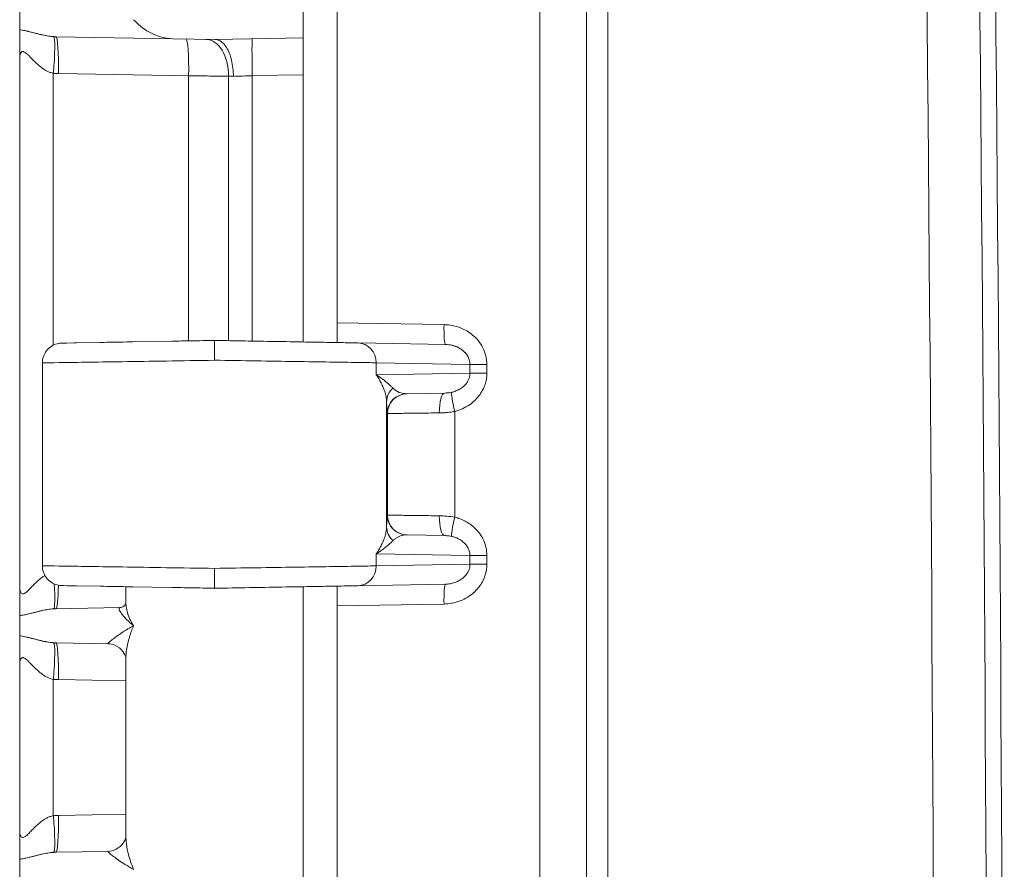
# Model space of a CAD drawing. Header units: inches. Extents: x 0 to 110, y 2 to 70.
# Tile 23 of 129: x 20.63 to 22.37, y 35.86 to 37.36. Entities that reach past the tile are written whole.
import ezdxf

# ---------------------------------------------------------------- set-up
doc = ezdxf.new("R2010")
doc.units = ezdxf.units.IN
doc.header["$LTSCALE"] = 3.25
doc.header["$MEASUREMENT"] = 0
doc.layers.add('Visible (ANSI)', color=7, linetype='Continuous', lineweight=18)
doc.layers.add('Visible Narrow (ANSI)', color=7, linetype='Continuous', lineweight=5)

msp = doc.modelspace()

# ---------------------------------------------------------------- linework, layer by layer
at = {"layer": 'Visible (ANSI)'}
for p, q in [((21.6322, 27.6568), (21.6322, 40.4906)), ((21.1322, 37.821), (21.1322, 37.3264)), ((21.1922, 37.8238), (21.1922, 36.8237)), ((20.6322, 37.3766), (20.6322, 37.3409)), ((20.696, 37.3286), (20.9026, 37.325)), ((20.9026, 37.325), (20.9772, 37.3237)), ((20.9772, 37.3237), (21.1322, 37.3264)), ((21.1322, 37.3264), (21.1322, 37.2614)), ((20.6322, 37.2901), (20.6322, 36.3573)), ((21.1322, 37.2614), (21.1322, 36.7898)), ((21.1922, 36.7889), (21.1922, 36.8237)), ((20.71, 36.7878), (20.7066, 36.7878)), ((20.7066, 36.7878), (20.7086, 36.7878)), ((20.71, 36.7878), (20.7153, 36.7879)), ((20.7324, 36.7882), (20.7153, 36.7879)), ((20.7285, 36.7882), (20.7324, 36.7882)), ((20.7324, 36.7882), (20.7741, 36.789)), ((20.8318, 36.79), (20.9009, 36.7912)), ((21.3834, 36.7854), (21.2291, 36.7881)), ((20.6722, 36.7528), (20.6722, 36.3947)), ((21.3825, 36.6996), (21.3151, 36.6984)), ((21.2822, 36.6735), (21.2822, 36.6735)), ((21.2822, 36.474), (21.2822, 36.474)), ((21.3151, 36.4491), (21.3825, 36.4479)), ((20.6322, 36.3573), (20.6322, 36.3573)), ((20.6322, 36.3573), (20.6322, 36.3573)), ((20.7066, 36.3597), (20.71, 36.3596)), ((20.7152, 36.3595), (20.71, 36.3596)), ((20.7152, 36.3595), (20.7324, 36.3592)), ((20.7324, 36.3592), (20.7285, 36.3593)), ((20.7741, 36.3585), (20.7324, 36.3592)), ((20.8197, 36.3577), (20.8197, 36.3281)), ((20.9009, 36.3563), (20.8318, 36.3575)), ((21.1322, 36.3577), (21.1322, 36.3456)), ((21.1922, 36.3586), (21.1922, 36.3238)), ((21.3834, 36.3621), (21.2291, 36.3594)), ((21.1322, 36.3456), (21.1322, 36.321)), ((20.696, 36.3188), (20.8088, 36.3208)), ((21.1322, 36.321), (21.1322, 35.8264)), ((21.1922, 36.3238), (21.1922, 35.3237)), ((20.6322, 36.3066), (20.6322, 36.2709)), ((20.696, 36.2586), (20.788, 36.257)), ((20.8197, 36.2309), (20.8197, 35.9166)), ((20.6322, 36.2201), (20.6322, 35.9273)), ((20.6322, 35.9273), (20.6322, 35.9273)), ((20.6322, 35.9273), (20.6322, 35.9273)), ((20.696, 35.8888), (20.788, 35.8904)), ((20.6322, 35.8766), (20.6322, 35.8409))]:
    msp.add_line(p, q, dxfattribs=at)
msp.add_arc((-337.8428, 34.0737), 360.2125, 359.126733, 0.873267, dxfattribs=at)
msp.add_ellipse((20.7869, 36.192), major_axis=(0.0011, 0.065), ratio=0.854299, start_param=6.282344, end_param=6.282822, dxfattribs=at)
for points, knots in [([(20.8332, 37.3587), (20.8397, 37.3513), (20.8492, 37.3432), (20.873, 37.3303), (20.8871, 37.3253), (20.9026, 37.325)], [0.0000001, 0.0000001, 0.0000001, 0.0000001, 0.135667, 0.135667, 0.2691124, 0.2691124, 0.2691124, 0.2691124]), ([(20.6322, 37.2901), (20.6322, 37.2902), (20.6322, 37.2903), (20.6322, 37.2905), (20.6322, 37.2908), (20.6322, 37.2915), (20.6322, 37.2918), (20.6322, 37.2927), (20.6322, 37.2932), (20.6322, 37.295), (20.6322, 37.2961), (20.6322, 37.2997), (20.6322, 37.302), (20.6322, 37.3095), (20.6322, 37.3144), (20.6322, 37.3258), (20.6322, 37.3343), (20.6322, 37.3409)], [-0.00062559, -0.00062559, -0.00062559, -0.00062559, 0, 0, 0.00128409, 0.00128409, 0.00217749, 0.00217749, 0.00396928, 0.00396928, 0.0075751, 0.0075751, 0.01506324, 0.01506324, 0.03166237, 0.03166237, 0.05600219, 0.05600219, 0.05600219, 0.05600219]), ([(21.0093, 37.2587), (21.0093, 37.2636), (21.0089, 37.2685), (21.0084, 37.2733), (21.0078, 37.278), (21.0071, 37.2827), (21.0061, 37.287), (21.0051, 37.2914), (21.0038, 37.2955), (21.0023, 37.2993), (21.0008, 37.3031), (20.9991, 37.3065), (20.9972, 37.3095), (20.9954, 37.3125), (20.9933, 37.3151), (20.9912, 37.3172), (20.9891, 37.3193), (20.9868, 37.321), (20.9845, 37.3221), (20.9821, 37.3232), (20.9795, 37.3237), (20.9772, 37.3237)], [0, 0, 0, 0, 0.142857, 0.142857, 0.142857, 0.285714, 0.285714, 0.285714, 0.428571, 0.428571, 0.428571, 0.571429, 0.571429, 0.571429, 0.714286, 0.714286, 0.714286, 0.857143, 0.857143, 0.857143, 1, 1, 1, 1]), ([(20.6722, 36.7528), (20.6722, 36.7566), (20.6728, 36.7604), (20.6753, 36.7676), (20.6771, 36.771), (20.6817, 36.777), (20.6845, 36.7797), (20.6908, 36.7839), (20.6944, 36.7856), (20.6994, 36.7869), (20.7008, 36.7872), (20.7037, 36.7876), (20.7051, 36.7878), (20.7066, 36.7878)], [0, 0, 0, 0, 0.0288206, 0.0288206, 0.0577212, 0.0577212, 0.0866185, 0.0866185, 0.115515, 0.115515, 0.1264529, 0.1264529, 0.1375626, 0.1375626, 0.1375626, 0.1375626]), ([(20.8318, 36.79), (20.8165, 36.7897), (20.8021, 36.7894), (20.7839, 36.7891), (20.7789, 36.789), (20.7741, 36.789)], [0.18181818, 0.18181818, 0.18181818, 0.18181818, 0.24686871, 0.24686871, 0.27272727, 0.27272727, 0.27272727, 0.27272727]), ([(20.9759, 36.7925), (20.9621, 36.7922), (20.9485, 36.792), (20.9236, 36.7916), (20.9122, 36.7914), (20.9009, 36.7912)], [0, 0, 0, 0, 0.04853983, 0.04853983, 0.09090909, 0.09090909, 0.09090909, 0.09090909]), ([(21.2291, 36.7881), (21.2247, 36.7881), (21.2196, 36.7882), (21.2138, 36.7883), (21.2093, 36.7884), (21.2045, 36.7885), (21.1991, 36.7886), (21.189, 36.7888), (21.1773, 36.789), (21.1643, 36.7892), (21.1617, 36.7892), (21.1589, 36.7893), (21.1561, 36.7893), (21.1398, 36.7896), (21.1217, 36.7899), (21.1023, 36.7903), (21.1007, 36.7903), (21.099, 36.7903), (21.0973, 36.7904), (21.0794, 36.7907), (21.0604, 36.791), (21.0411, 36.7913), (21.0337, 36.7915), (21.0263, 36.7916), (21.0188, 36.7917), (21.0048, 36.792), (20.9905, 36.7922), (20.9759, 36.7925)], [0, 0, 0, 0, 0.113348, 0.113348, 0.113348, 0.2, 0.2, 0.2, 0.365556, 0.365556, 0.365556, 0.4, 0.4, 0.4, 0.6, 0.6, 0.6, 0.617354, 0.617354, 0.617354, 0.8, 0.8, 0.8, 0.869601, 0.869601, 0.869601, 1, 1, 1, 1]), ([(20.9759, 36.7925), (20.9759, 36.7925), (20.9759, 36.7908), (20.9759, 36.7878), (20.9759, 36.7863), (20.9759, 36.7843), (20.9759, 36.7822), (20.9759, 36.7801), (20.9759, 36.7776), (20.9759, 36.775), (20.9759, 36.7697), (20.9759, 36.7636), (20.9759, 36.7575)], [0, 0, 0, 0, 0.333333, 0.333333, 0.333333, 0.499913, 0.499913, 0.499913, 0.666667, 0.666667, 0.666667, 1, 1, 1, 1]), ([(21.1922, 36.7889), (21.1922, 36.7888), (21.1922, 36.7888), (21.1922, 36.7887), (21.1921, 36.7887), (21.1921, 36.7887), (21.192, 36.7887)], [0, 0, 0, 0, 0.499997, 0.499997, 0.499997, 0.999994, 0.999994, 0.999994, 0.999994]), ([(20.7066, 36.3597), (20.7051, 36.3597), (20.7037, 36.3598), (20.7008, 36.3602), (20.6994, 36.3605), (20.6944, 36.3619), (20.6908, 36.3635), (20.6845, 36.3678), (20.6817, 36.3704), (20.6771, 36.3765), (20.6753, 36.3799), (20.6728, 36.3871), (20.6722, 36.3909), (20.6722, 36.3947)], [0, 0, 0, 0, 0.0111147, 0.0111147, 0.0220573, 0.0220573, 0.0509537, 0.0509537, 0.079851, 0.079851, 0.108752, 0.108752, 0.1375627, 0.1375627, 0.1375627, 0.1375627]), ([(20.9759, 36.39), (20.9759, 36.3839), (20.9761, 36.3778), (20.9762, 36.3725), (20.9762, 36.3698), (20.9762, 36.3673), (20.9761, 36.3652), (20.9761, 36.3631), (20.9761, 36.3612), (20.976, 36.3597), (20.976, 36.3566), (20.976, 36.355), (20.9759, 36.355)], [0, 0, 0, 0, 0.333333, 0.333333, 0.333333, 0.500146, 0.500146, 0.500146, 0.666667, 0.666667, 0.666667, 1, 1, 1, 1]), ([(20.6322, 36.3066), (20.6322, 36.31), (20.6322, 36.3141), (20.6322, 36.3191), (20.6322, 36.3197), (20.6322, 36.3203), (20.6322, 36.3209), (20.6322, 36.3254), (20.6322, 36.3306), (20.6322, 36.3362), (20.6322, 36.3373), (20.6322, 36.3383), (20.6322, 36.3394), (20.6322, 36.345), (20.6322, 36.3509), (20.6322, 36.3573)], [0, 0, 0, 0, 0.3333333, 0.3333333, 0.3333333, 0.3725348, 0.3725348, 0.3725348, 0.6666667, 0.6666667, 0.6666667, 0.7210106, 0.7210106, 0.7210106, 0.9998323, 0.9998323, 0.9998323, 0.9998323]), ([(20.7741, 36.3585), (20.7741, 36.3585), (20.7741, 36.3585), (20.7789, 36.3584), (20.7839, 36.3583), (20.8021, 36.358), (20.8164, 36.3578), (20.8318, 36.3575)], [0.72727272, 0.72727272, 0.72727272, 0.72727272, 0.72727273, 0.72727273, 0.75304207, 0.75304207, 0.81818182, 0.81818182, 0.81818182, 0.81818182]), ([(20.9009, 36.3563), (20.9122, 36.3561), (20.9236, 36.3559), (20.9485, 36.3555), (20.962, 36.3552), (20.9759, 36.355)], [0.90909091, 0.90909091, 0.90909091, 0.90909091, 0.95137342, 0.95137342, 1, 1, 1, 1]), ([(21.2291, 36.3594), (21.2255, 36.3593), (21.2213, 36.3593), (21.2167, 36.3592), (21.2115, 36.3591), (21.2057, 36.359), (21.1992, 36.3589), (21.191, 36.3587), (21.1818, 36.3586), (21.1716, 36.3584), (21.1667, 36.3583), (21.1615, 36.3582), (21.1561, 36.3581), (21.142, 36.3579), (21.1265, 36.3576), (21.11, 36.3573), (21.1075, 36.3573), (21.1049, 36.3572), (21.1023, 36.3572), (21.0829, 36.3568), (21.0622, 36.3565), (21.041, 36.3561), (21.0397, 36.3561), (21.0384, 36.3561), (21.037, 36.356), (21.0172, 36.3557), (20.9969, 36.3553), (20.9759, 36.355)], [0, 0, 0, 0, 0.0941977, 0.0941977, 0.0941977, 0.2, 0.2, 0.2, 0.3339529, 0.3339529, 0.3339529, 0.4, 0.4, 0.4, 0.5731888, 0.5731888, 0.5731888, 0.6, 0.6, 0.6, 0.8, 0.8, 0.8, 0.8126384, 0.8126384, 0.8126384, 1, 1, 1, 1]), ([(21.192, 36.3588), (21.1921, 36.3588), (21.1921, 36.3587), (21.1922, 36.3587), (21.1922, 36.3587), (21.1922, 36.3587), (21.1922, 36.3586)], [0.0000089, 0.0000089, 0.0000089, 0.0000089, 0.5000038, 0.5000038, 0.5000038, 1, 1, 1, 1]), ([(20.8088, 36.3208), (20.8108, 36.3208), (20.8138, 36.3218), (20.8182, 36.3252), (20.8193, 36.3273), (20.8196, 36.3284), (20.8197, 36.3285), (20.8197, 36.3286)], [0, 0, 0, 0, 0.0620134, 0.0620134, 0.1263598, 0.1263598, 0.139135, 0.139135, 0.139135, 0.139135]), ([(20.6322, 36.2201), (20.6322, 36.2202), (20.6322, 36.2203), (20.6322, 36.2205), (20.6322, 36.2208), (20.6322, 36.2215), (20.6322, 36.2218), (20.6322, 36.2227), (20.6322, 36.2232), (20.6322, 36.225), (20.6322, 36.2261), (20.6322, 36.2297), (20.6322, 36.232), (20.6322, 36.2395), (20.6322, 36.2444), (20.6322, 36.2558), (20.6322, 36.2643), (20.6322, 36.2709)], [-0.00062559, -0.00062559, -0.00062559, -0.00062559, 0, 0, 0.00128069, 0.00128069, 0.00217179, 0.00217179, 0.00395896, 0.00395896, 0.00755549, 0.00755549, 0.0150246, 0.0150246, 0.03158177, 0.03158177, 0.05585964, 0.05585964, 0.05585964, 0.05585964]), ([(20.8197, 36.2309), (20.8197, 36.2311), (20.8196, 36.2336), (20.8161, 36.2411), (20.8127, 36.2459), (20.8033, 36.2533), (20.7971, 36.2559), (20.7904, 36.2569), (20.7892, 36.257), (20.788, 36.257)], [0.0100015, 0.0100015, 0.0100015, 0.0100015, 0.1093804, 0.1093804, 0.2011734, 0.2011734, 0.2937634, 0.2937634, 0.3160323, 0.3160323, 0.3160323, 0.3160323]), ([(20.6322, 35.8766), (20.6322, 35.88), (20.6322, 35.8841), (20.6322, 35.8891), (20.6322, 35.8897), (20.6322, 35.8903), (20.6322, 35.8909), (20.6322, 35.8954), (20.6322, 35.9006), (20.6322, 35.9062), (20.6322, 35.9073), (20.6322, 35.9083), (20.6322, 35.9094), (20.6322, 35.915), (20.6322, 35.9209), (20.6322, 35.9273)], [0, 0, 0, 0, 0.3333333, 0.3333333, 0.3333333, 0.3725325, 0.3725325, 0.3725325, 0.6666667, 0.6666667, 0.6666667, 0.7210076, 0.7210076, 0.7210076, 0.9998323, 0.9998323, 0.9998323, 0.9998323]), ([(20.788, 35.8904), (20.7922, 35.8905), (20.7976, 35.8918), (20.8075, 35.8969), (20.8119, 35.9009), (20.8179, 35.9091), (20.8191, 35.9132), (20.8197, 35.9161), (20.8197, 35.9165), (20.8197, 35.9166)], [0, 0, 0, 0, 0.0812866, 0.0812866, 0.16658, 0.16658, 0.2637447, 0.2637447, 0.3093613, 0.3093613, 0.3093613, 0.3093613])]:
    msp.add_open_spline(points, degree=3, knots=knots, dxfattribs=at)
msp.add_open_spline([(20.8197, 35.9166), (20.8197, 35.9166), (20.8197, 35.9166), (20.8197, 35.9166)], degree=3, dxfattribs=at)
at = {"layer": 'Visible Narrow (ANSI)'}
for p, q in [((21.55, 27.6568), (21.55, 40.4906)), ((21.6703, 39.4632), (21.6703, 28.6842)), ((20.6915, 37.2641), (20.6915, 36.7841)), ((20.7006, 37.2636), (20.9303, 37.2596)), ((20.9303, 37.2596), (20.9303, 36.7917)), ((21.0006, 37.259), (21.0006, 36.792)), ((21.0426, 37.2599), (21.1322, 37.2614)), ((21.0426, 36.7913), (21.0426, 37.2599)), ((21.1922, 36.8237), (21.3809, 36.8204)), ((21.2614, 36.7531), (21.2614, 36.7319)), ((21.4268, 36.7502), (21.2614, 36.7531)), ((21.4268, 36.7502), (21.4566, 36.7502)), ((21.4268, 36.7502), (21.4268, 36.7348)), ((21.4566, 36.7502), (21.4566, 36.7348)), ((21.4268, 36.7348), (21.2614, 36.7319)), ((21.4268, 36.7348), (21.4566, 36.7348)), ((21.2797, 36.4635), (21.2797, 36.684)), ((21.2814, 36.6634), (21.2807, 36.6634)), ((21.2814, 36.484), (21.2814, 36.6634)), ((21.4, 36.4803), (21.4, 36.6671)), ((21.2807, 36.4841), (21.2814, 36.484)), ((21.2614, 36.4156), (21.2614, 36.3944)), ((21.2614, 36.4156), (21.4268, 36.4127)), ((21.4268, 36.4127), (21.4566, 36.4127)), ((21.4268, 36.4127), (21.4268, 36.3973)), ((21.4566, 36.4127), (21.4566, 36.3973)), ((21.4268, 36.3973), (21.2614, 36.3944)), ((21.4268, 36.3973), (21.4566, 36.3973)), ((21.3809, 36.3271), (21.1922, 36.3238)), ((20.6915, 36.1941), (20.6915, 35.9533)), ((20.7006, 36.1936), (20.8197, 36.1916)), ((20.7006, 35.9538), (20.8197, 35.9559))]:
    msp.add_line(p, q, dxfattribs=at)
for centre, major_axis, ratio, start_param, end_param in [((-155.4491, 34.0737), (0, 251.3027), 0.707107, 4.690941, 4.733837), ((-155.513, 34.0737), (0, 251.5247), 0.707107, 4.690941, 4.733837), ((20.6859, 37.2641), (0.0059, 0.0647), 0.086802, 4.720175, 6.247979), ((20.6949, 37.2636), (0.0011, 0.065), 0.087143, 4.71391, 6.283185), ((20.9246, 37.2596), (0.0011, 0.065), 0.087143, 4.71391, 6.28311), ((20.9598, 37.259), (0.0011, 0.065), 0.628144, 4.723353, 6.283192), ((21.0437, 37.2599), (-0.0011, 0.065), 0.01745, 0, 1.570492), ((21.0414, 37.2576), (0.065, -0.0023), 0.000322, 4.033449, 4.195819), ((21.0414, 37.2598), (0.065, 0.0023), 0.000019, 4.195653, 4.729797), ((21.384, 36.8204), (-0.0006, -0.035), 0.087143, 4.71391, 6.283185), ((21.2285, 36.7531), (0.0006, 0.035), 0.939676, 4.728789, 6.283141), ((21.3147, 36.684), (-0.035, -0.0007), 0.946172, 5.437633, 6.261682), ((21.3157, 36.6634), (-0.0006, 0.035), 0.999976, 0.001315, 1.554631), ((21.3164, 36.6634), (-0.0006, 0.035), 0.999976, 0, 1.553343), ((21.3157, 36.7334), (-0.0181, -0.0304), 0.960279, 6.033131, 6.820068), ((21.3831, 36.6646), (-0.0006, 0.035), 0.297073, 0.000017, 1.565611), ((21.4031, 36.6671), (-0.0086, 0.0339), 0.084521, 0.085624, 1.549455), ((21.3157, 36.4841), (-0.0006, -0.035), 0.999976, 4.729842, 6.283185), ((21.3164, 36.484), (-0.0006, -0.035), 0.999976, 4.729819, 6.283185), ((21.3831, 36.4829), (-0.0006, -0.035), 0.297068, 4.717575, 6.283185), ((21.4031, 36.4803), (-0.0086, -0.0339), 0.084522, 4.73373, 6.197562), ((21.3147, 36.4635), (-0.035, 0.0007), 0.946127, 0.021504, 0.845548), ((21.2285, 36.3944), (0.0006, -0.035), 0.939676, 0.000035, 1.554396), ((20.6859, 36.3833), (0.0059, -0.0647), 0.086802, 0.034721, 1.237864), ((20.6949, 36.3838), (0.0011, -0.065), 0.087143, 0, 1.19918), ((21.384, 36.3271), (-0.0006, 0.035), 0.087143, 0, 1.569275), ((20.6859, 36.1941), (0.0059, 0.0647), 0.086802, 4.720175, 6.247979), ((20.6949, 36.1936), (0.0011, 0.065), 0.087143, 4.71391, 6.283185), ((20.6965, 35.9515), (0.0167, 0.0009), 0.129859, 1.31482, 1.864641), ((20.6859, 35.9533), (0.0059, -0.0647), 0.086802, 0.034721, 1.562953), ((20.6949, 35.9538), (0.0011, -0.065), 0.087143, 0, 1.569275)]:
    msp.add_ellipse(centre, major_axis=major_axis, ratio=ratio, start_param=start_param, end_param=end_param, dxfattribs=at)
for points, knots in [([(20.6322, 37.3409), (20.6335, 37.3408), (20.6349, 37.3406), (20.6364, 37.3403), (20.6379, 37.3401), (20.6395, 37.3398), (20.6412, 37.3394), (20.643, 37.339), (20.6449, 37.3386), (20.6468, 37.3382), (20.6469, 37.3381), (20.647, 37.3381), (20.6471, 37.3381), (20.649, 37.3376), (20.6509, 37.3371), (20.6529, 37.3366), (20.653, 37.3366), (20.6532, 37.3366), (20.6533, 37.3365), (20.6553, 37.336), (20.6573, 37.3355), (20.6593, 37.335), (20.6595, 37.3349), (20.6597, 37.3349), (20.6599, 37.3348), (20.6619, 37.3343), (20.6638, 37.3338), (20.6658, 37.3334), (20.666, 37.3333), (20.6663, 37.3332), (20.6665, 37.3332), (20.6684, 37.3327), (20.6702, 37.3323), (20.672, 37.3319), (20.6723, 37.3318), (20.6725, 37.3318), (20.6728, 37.3317), (20.6745, 37.3314), (20.6762, 37.331), (20.6777, 37.3307), (20.678, 37.3307), (20.6783, 37.3306), (20.6786, 37.3306), (20.6801, 37.3303), (20.6815, 37.3301), (20.6829, 37.3298), (20.6832, 37.3298), (20.6835, 37.3298), (20.6838, 37.3297), (20.6851, 37.3295), (20.6864, 37.3293), (20.6876, 37.3292), (20.6879, 37.3292), (20.6882, 37.3291), (20.6885, 37.3291), (20.6897, 37.329), (20.6908, 37.3289), (20.6919, 37.3288)], [0.0000025, 0.0000025, 0.0000025, 0.0000025, 0.0909091, 0.0909091, 0.0909091, 0.1818182, 0.1818182, 0.1818182, 0.2727273, 0.2727273, 0.2727273, 0.2773277, 0.2773277, 0.2773277, 0.3636364, 0.3636364, 0.3636364, 0.3700444, 0.3700444, 0.3700444, 0.4545455, 0.4545455, 0.4545455, 0.4627586, 0.4627586, 0.4627586, 0.5454545, 0.5454545, 0.5454545, 0.5554928, 0.5554928, 0.5554928, 0.6363636, 0.6363636, 0.6363636, 0.6482745, 0.6482745, 0.6482745, 0.7272727, 0.7272727, 0.7272727, 0.7409922, 0.7409922, 0.7409922, 0.8181818, 0.8181818, 0.8181818, 0.8337261, 0.8337261, 0.8337261, 0.9090909, 0.9090909, 0.9090909, 0.9264008, 0.9264008, 0.9264008, 1, 1, 1, 1]), ([(20.6919, 37.3288), (20.6926, 37.3288), (20.694, 37.3287), (20.6954, 37.3286), (20.696, 37.3286)], [0.00017, 0.00017, 0.00017, 0.00017, 0.5, 1, 1, 1, 1]), ([(20.6322, 37.2901), (20.6322, 37.2915), (20.6323, 37.2927), (20.6324, 37.2939), (20.6325, 37.295), (20.6327, 37.296), (20.6329, 37.2969), (20.6332, 37.2978), (20.6334, 37.2986), (20.6337, 37.2992), (20.634, 37.2999), (20.6343, 37.3005), (20.6347, 37.3009), (20.6351, 37.3014), (20.6354, 37.3017), (20.6359, 37.302), (20.6363, 37.3023), (20.6367, 37.3024), (20.6372, 37.3025), (20.6377, 37.3026), (20.6382, 37.3025), (20.6388, 37.3024), (20.6394, 37.3023), (20.6401, 37.302), (20.6408, 37.3016), (20.6416, 37.3012), (20.6424, 37.3006), (20.6433, 37.2999), (20.6442, 37.2992), (20.6453, 37.2983), (20.6464, 37.2971), (20.6476, 37.296), (20.6489, 37.2947), (20.6503, 37.2933), (20.6517, 37.2918), (20.6532, 37.2902), (20.6549, 37.2885), (20.6565, 37.2869), (20.6582, 37.2851), (20.66, 37.2834), (20.6618, 37.2816), (20.6637, 37.2799), (20.6656, 37.2783), (20.6675, 37.2766), (20.6694, 37.2751), (20.6712, 37.2737), (20.6731, 37.2723), (20.6749, 37.2711), (20.6767, 37.27), (20.6785, 37.269), (20.6802, 37.268), (20.6819, 37.2673), (20.6836, 37.2665), (20.6853, 37.2658), (20.6869, 37.2653), (20.6885, 37.2648), (20.69, 37.2644), (20.6915, 37.2641)], [0.0000131, 0.0000131, 0.0000131, 0.0000131, 0.0526316, 0.0526316, 0.0526316, 0.1052632, 0.1052632, 0.1052632, 0.1578947, 0.1578947, 0.1578947, 0.2105263, 0.2105263, 0.2105263, 0.2631579, 0.2631579, 0.2631579, 0.3157895, 0.3157895, 0.3157895, 0.3684211, 0.3684211, 0.3684211, 0.4210526, 0.4210526, 0.4210526, 0.4736842, 0.4736842, 0.4736842, 0.5263158, 0.5263158, 0.5263158, 0.5789474, 0.5789474, 0.5789474, 0.6315789, 0.6315789, 0.6315789, 0.6842105, 0.6842105, 0.6842105, 0.7368421, 0.7368421, 0.7368421, 0.7894737, 0.7894737, 0.7894737, 0.8421053, 0.8421053, 0.8421053, 0.8947368, 0.8947368, 0.8947368, 0.9473684, 0.9473684, 0.9473684, 0.9999994, 0.9999994, 0.9999994, 0.9999994]), ([(20.9303, 37.2596), (20.943, 37.2595), (20.9683, 37.2593), (20.9906, 37.2591), (21.0006, 37.259)], [0.0000001, 0.0000001, 0.0000001, 0.0000001, 0.5, 0.9999997, 0.9999997, 0.9999997, 0.9999997]), ([(21.3834, 36.7854), (21.3854, 36.7853), (21.3874, 36.7852), (21.3893, 36.7849), (21.3894, 36.7849), (21.3896, 36.7849), (21.3898, 36.7849), (21.3917, 36.7846), (21.3935, 36.7843), (21.3952, 36.7839), (21.3954, 36.7838), (21.3955, 36.7838), (21.3957, 36.7837), (21.3975, 36.7833), (21.3992, 36.7828), (21.401, 36.7821), (21.4011, 36.7821), (21.4012, 36.782), (21.4014, 36.782), (21.4031, 36.7813), (21.4049, 36.7805), (21.4067, 36.7796), (21.4068, 36.7795), (21.4069, 36.7795), (21.407, 36.7794), (21.4088, 36.7785), (21.4106, 36.7774), (21.4123, 36.7761), (21.4125, 36.776), (21.4126, 36.7759), (21.4127, 36.7759), (21.4144, 36.7745), (21.4162, 36.773), (21.4178, 36.7713), (21.4179, 36.7712), (21.418, 36.7711), (21.4181, 36.771), (21.4198, 36.7692), (21.4213, 36.7672), (21.4225, 36.7651), (21.4239, 36.7629), (21.4249, 36.7604), (21.4256, 36.758), (21.4264, 36.7554), (21.4268, 36.7528), (21.4268, 36.7502)], [0, 0, 0, 0, 0.101125, 0.101125, 0.101125, 0.111111, 0.111111, 0.111111, 0.212969, 0.212969, 0.212969, 0.222222, 0.222222, 0.222222, 0.324959, 0.324959, 0.324959, 0.333333, 0.333333, 0.333333, 0.436899, 0.436899, 0.436899, 0.444444, 0.444444, 0.444444, 0.548853, 0.548853, 0.548853, 0.555556, 0.555556, 0.555556, 0.660839, 0.660839, 0.660839, 0.666667, 0.666667, 0.666667, 0.772768, 0.772768, 0.772768, 0.884658, 0.884658, 0.884658, 1, 1, 1, 1]), ([(20.9759, 36.7575), (20.9473, 36.757), (20.8901, 36.7561), (20.8111, 36.7549), (20.7452, 36.7539), (20.6976, 36.7532), (20.6757, 36.7528), (20.6722, 36.7528), (20.6722, 36.7528)], [0, 0, 0, 0, 0.0909091, 0.1818182, 0.2727273, 0.3636364, 0.4545455, 0.5055834, 0.5055834, 0.5055834, 0.5055834]), ([(21.2614, 36.7531), (21.2529, 36.7532), (21.2303, 36.7535), (21.1812, 36.7543), (21.12, 36.7553), (21.0502, 36.7563), (21.0007, 36.7571), (20.9759, 36.7575)], [0, 0, 0, 0, 0.2, 0.4, 0.6, 0.8, 1, 1, 1, 1]), ([(21.2797, 36.684), (21.2796, 36.6864), (21.2794, 36.6889), (21.279, 36.6917), (21.2785, 36.6944), (21.2779, 36.6972), (21.277, 36.7001), (21.2762, 36.703), (21.2751, 36.7059), (21.2739, 36.7088), (21.2728, 36.7118), (21.2714, 36.7146), (21.27, 36.7174), (21.2686, 36.7201), (21.2671, 36.7228), (21.2657, 36.7252), (21.2642, 36.7276), (21.2628, 36.7299), (21.2614, 36.7319)], [0.0001648, 0.0001648, 0.0001648, 0.0001648, 0.1666667, 0.1666667, 0.1666667, 0.3333333, 0.3333333, 0.3333333, 0.5, 0.5, 0.5, 0.6666667, 0.6666667, 0.6666667, 0.8333333, 0.8333333, 0.8333333, 1, 1, 1, 1]), ([(21.291, 36.7083), (21.2898, 36.7095), (21.2885, 36.7107), (21.2871, 36.712), (21.2857, 36.7134), (21.2841, 36.7148), (21.2825, 36.7162), (21.2808, 36.7176), (21.2791, 36.7191), (21.2772, 36.7205), (21.2754, 36.722), (21.2736, 36.7234), (21.2717, 36.7247), (21.2699, 36.7261), (21.2681, 36.7274), (21.2663, 36.7286), (21.2646, 36.7298), (21.2629, 36.7309), (21.2614, 36.7319)], [0, 0, 0, 0, 0.166667, 0.166667, 0.166667, 0.333333, 0.333333, 0.333333, 0.5, 0.5, 0.5, 0.666667, 0.666667, 0.666667, 0.833333, 0.833333, 0.833333, 1, 1, 1, 1]), ([(21.4268, 36.7348), (21.4268, 36.7334), (21.4267, 36.732), (21.4264, 36.7305), (21.4262, 36.7291), (21.4258, 36.7275), (21.4253, 36.7259), (21.4248, 36.7244), (21.4241, 36.7227), (21.4232, 36.721), (21.4223, 36.7193), (21.4212, 36.7176), (21.4198, 36.7159), (21.4185, 36.7143), (21.4169, 36.7126), (21.4151, 36.711), (21.4133, 36.7095), (21.4112, 36.708), (21.409, 36.7067), (21.4068, 36.7054), (21.4045, 36.7042), (21.402, 36.7032), (21.3995, 36.7023), (21.397, 36.7015), (21.3943, 36.7009)], [0.0000001, 0.0000001, 0.0000001, 0.0000001, 0.1250001, 0.1250001, 0.1250001, 0.2500001, 0.2500001, 0.2500001, 0.3750001, 0.3750001, 0.3750001, 0.5000001, 0.5000001, 0.5000001, 0.625, 0.625, 0.625, 0.75, 0.75, 0.75, 0.875, 0.875, 0.875, 1, 1, 1, 1]), ([(21.4566, 36.7348), (21.4566, 36.7321), (21.4564, 36.7292), (21.4556, 36.7233), (21.4544, 36.7172), (21.4508, 36.7074), (21.4449, 36.6971), (21.4367, 36.6871), (21.4261, 36.6784), (21.4177, 36.6737), (21.4091, 36.6698), (21.4047, 36.6683), (21.4, 36.6671)], [0, 0, 0, 0, 0.125, 0.125, 0.25, 0.375, 0.5, 0.625, 0.75, 0.875, 0.875, 0.9999999, 0.9999999, 0.9999999, 0.9999999]), ([(21.3943, 36.7009), (21.3931, 36.7006), (21.3919, 36.7004), (21.3907, 36.7002), (21.3894, 36.7), (21.3881, 36.6999), (21.3867, 36.6998), (21.3854, 36.6997), (21.384, 36.6996), (21.3825, 36.6996)], [0.0000026, 0.0000026, 0.0000026, 0.0000026, 0.3333348, 0.3333348, 0.3333348, 0.6666669, 0.6666669, 0.6666669, 0.9999991, 0.9999991, 0.9999991, 0.9999991]), ([(21.2807, 36.6634), (21.2806, 36.6634), (21.2805, 36.6641), (21.2802, 36.6669), (21.28, 36.6711), (21.2799, 36.6767), (21.2797, 36.6813), (21.2797, 36.6838)], [0, 0, 0, 0, 0.2, 0.4, 0.6, 0.8, 0.9971651, 0.9971651, 0.9971651, 0.9971651]), ([(21.3727, 36.6646), (21.3597, 36.6644), (21.3349, 36.6641), (21.3052, 36.6637), (21.286, 36.6635), (21.2815, 36.6634), (21.2814, 36.6634)], [0.0000001, 0.0000001, 0.0000001, 0.0000001, 0.25, 0.5, 0.75, 0.9999985, 0.9999985, 0.9999985, 0.9999985]), ([(21.4, 36.6671), (21.3972, 36.6666), (21.3943, 36.6662), (21.3909, 36.6657), (21.3903, 36.6657), (21.3874, 36.6653), (21.3849, 36.6651), (21.3807, 36.6648), (21.379, 36.6648), (21.3758, 36.6646), (21.3743, 36.6646), (21.3727, 36.6646)], [0, 0, 0, 0, 0.333333, 0.333333, 0.391919, 0.391919, 0.666667, 0.666667, 0.845235, 0.845235, 1, 1, 1, 1]), ([(21.2797, 36.4636), (21.2797, 36.4662), (21.2799, 36.4709), (21.28, 36.4765), (21.2802, 36.4807), (21.2805, 36.4834), (21.2806, 36.4841), (21.2807, 36.4841)], [0.0028362, 0.0028362, 0.0028362, 0.0028362, 0.2, 0.4, 0.6, 0.8, 1, 1, 1, 1]), ([(21.2814, 36.484), (21.2815, 36.484), (21.286, 36.484), (21.3052, 36.4837), (21.3349, 36.4834), (21.3597, 36.483), (21.3727, 36.4829)], [0.0000016, 0.0000016, 0.0000016, 0.0000016, 0.25, 0.5, 0.75, 1, 1, 1, 1]), ([(21.3727, 36.4829), (21.377, 36.4828), (21.3857, 36.4824), (21.3952, 36.4812), (21.4, 36.4803)], [0.0000011, 0.0000011, 0.0000011, 0.0000011, 0.5, 1, 1, 1, 1]), ([(21.2614, 36.4156), (21.2627, 36.4175), (21.2641, 36.4197), (21.2656, 36.4221), (21.267, 36.4245), (21.2685, 36.4271), (21.2699, 36.4298), (21.2713, 36.4326), (21.2726, 36.4354), (21.2738, 36.4383), (21.2739, 36.4384), (21.2739, 36.4385), (21.2739, 36.4386), (21.2751, 36.4414), (21.2761, 36.4443), (21.2769, 36.4471), (21.277, 36.4472), (21.277, 36.4474), (21.277, 36.4475), (21.2779, 36.4503), (21.2785, 36.453), (21.2789, 36.4557), (21.279, 36.4558), (21.279, 36.4559), (21.279, 36.4561), (21.2794, 36.4587), (21.2796, 36.4612), (21.2797, 36.4635)], [0, 0, 0, 0, 0.166667, 0.166667, 0.166667, 0.333333, 0.333333, 0.333333, 0.5, 0.5, 0.5, 0.504818, 0.504818, 0.504818, 0.666667, 0.666667, 0.666667, 0.673083, 0.673083, 0.673083, 0.833333, 0.833333, 0.833333, 0.841394, 0.841394, 0.841394, 1, 1, 1, 1]), ([(21.2614, 36.4156), (21.2629, 36.4165), (21.2645, 36.4176), (21.2662, 36.4188), (21.2679, 36.42), (21.2697, 36.4212), (21.2716, 36.4226), (21.2734, 36.4239), (21.2753, 36.4254), (21.2771, 36.4268), (21.2789, 36.4282), (21.2807, 36.4297), (21.2823, 36.4311), (21.284, 36.4326), (21.2856, 36.434), (21.287, 36.4353), (21.2885, 36.4367), (21.2898, 36.438), (21.291, 36.4392)], [0, 0, 0, 0, 0.166667, 0.166667, 0.166667, 0.333333, 0.333333, 0.333333, 0.5, 0.5, 0.5, 0.666667, 0.666667, 0.666667, 0.833333, 0.833333, 0.833333, 1, 1, 1, 1]), ([(21.291, 36.4392), (21.2923, 36.4405), (21.2949, 36.4428), (21.2993, 36.4455), (21.3042, 36.4476), (21.3094, 36.4488), (21.3132, 36.4491), (21.3151, 36.4491)], [0.0000416, 0.0000416, 0.0000416, 0.0000416, 0.2, 0.4, 0.6, 0.8, 1, 1, 1, 1]), ([(21.3825, 36.4479), (21.383, 36.4479), (21.3835, 36.4479), (21.3854, 36.4478), (21.3868, 36.4477), (21.3889, 36.4475), (21.3895, 36.4474), (21.3915, 36.4471), (21.3929, 36.4469), (21.3943, 36.4466)], [0, 0, 0, 0, 0.129859, 0.129859, 0.5, 0.5, 0.656053, 0.656053, 1, 1, 1, 1]), ([(21.3943, 36.4466), (21.396, 36.4462), (21.3977, 36.4457), (21.3995, 36.4451), (21.4012, 36.4446), (21.4029, 36.4439), (21.4046, 36.4431), (21.4064, 36.4423), (21.4081, 36.4414), (21.4098, 36.4403), (21.4116, 36.4392), (21.4133, 36.4379), (21.415, 36.4365), (21.4167, 36.435), (21.4183, 36.4334), (21.4198, 36.4316), (21.4212, 36.4298), (21.4225, 36.4278), (21.4235, 36.4258), (21.4246, 36.4237), (21.4254, 36.4216), (21.4259, 36.4194), (21.4265, 36.4172), (21.4268, 36.4149), (21.4268, 36.4127)], [0, 0, 0, 0, 0.125, 0.125, 0.125, 0.25, 0.25, 0.25, 0.375, 0.375, 0.375, 0.5, 0.5, 0.5, 0.625, 0.625, 0.625, 0.75, 0.75, 0.75, 0.875, 0.875, 0.875, 1, 1, 1, 1]), ([(20.6722, 36.3947), (20.6722, 36.3947), (20.6757, 36.3946), (20.6976, 36.3943), (20.7452, 36.3935), (20.8111, 36.3925), (20.8901, 36.3913), (20.9473, 36.3904), (20.9759, 36.39)], [0.4944088, 0.4944088, 0.4944088, 0.4944088, 0.5454545, 0.6363636, 0.7272727, 0.8181818, 0.9090909, 1, 1, 1, 1]), ([(21.2614, 36.3944), (21.2529, 36.3943), (21.2303, 36.3939), (21.1812, 36.3932), (21.12, 36.3922), (21.0502, 36.3911), (21.0007, 36.3904), (20.9759, 36.39)], [0, 0, 0, 0, 0.2, 0.4, 0.6, 0.8, 1, 1, 1, 1]), ([(21.4566, 36.3973), (21.4566, 36.3953), (21.4565, 36.3933), (21.4562, 36.3903), (21.4561, 36.3894), (21.4557, 36.3861), (21.4552, 36.3838), (21.4544, 36.3805), (21.4541, 36.3797), (21.4531, 36.3761), (21.4521, 36.3734), (21.4505, 36.3699), (21.4502, 36.3692), (21.4483, 36.3655), (21.4465, 36.3624), (21.444, 36.3589), (21.4437, 36.3584), (21.441, 36.3548), (21.4382, 36.3516), (21.4348, 36.3484), (21.4346, 36.3482), (21.4309, 36.3448), (21.4272, 36.342), (21.4231, 36.3394), (21.4229, 36.3393), (21.4187, 36.3367), (21.4142, 36.3345), (21.4095, 36.3326), (21.4093, 36.3326), (21.4047, 36.3308), (21.4001, 36.3295), (21.395, 36.3285), (21.3946, 36.3285), (21.3898, 36.3276), (21.3854, 36.3272), (21.3809, 36.3271)], [0, 0, 0, 0, 0.076658, 0.076658, 0.111111, 0.111111, 0.193918, 0.193918, 0.222222, 0.222222, 0.311362, 0.311362, 0.333333, 0.333333, 0.428797, 0.428797, 0.444444, 0.444444, 0.546136, 0.546136, 0.555556, 0.555556, 0.663442, 0.663442, 0.666667, 0.666667, 0.777778, 0.777778, 0.780721, 0.780721, 0.888889, 0.888889, 0.89809, 0.89809, 1, 1, 1, 1]), ([(21.4268, 36.3973), (21.4268, 36.3959), (21.4266, 36.3944), (21.4264, 36.3928), (21.4261, 36.3913), (21.4258, 36.3897), (21.4252, 36.388), (21.4246, 36.3864), (21.4238, 36.3846), (21.4228, 36.3829), (21.4218, 36.3811), (21.4206, 36.3793), (21.4191, 36.3776), (21.4176, 36.3758), (21.4159, 36.3741), (21.4139, 36.3726), (21.4119, 36.371), (21.4097, 36.3695), (21.4074, 36.3682), (21.405, 36.3669), (21.4024, 36.3658), (21.3998, 36.3649), (21.3971, 36.364), (21.3944, 36.3633), (21.3916, 36.3629), (21.3889, 36.3624), (21.3861, 36.3621), (21.3834, 36.3621)], [0.0000001, 0.0000001, 0.0000001, 0.0000001, 0.1111112, 0.1111112, 0.1111112, 0.2222223, 0.2222223, 0.2222223, 0.3333334, 0.3333334, 0.3333334, 0.4444445, 0.4444445, 0.4444445, 0.5555556, 0.5555556, 0.5555556, 0.6666667, 0.6666667, 0.6666667, 0.7777778, 0.7777778, 0.7777778, 0.8888889, 0.8888889, 0.8888889, 1, 1, 1, 1]), ([(20.6322, 36.3573), (20.6322, 36.3539), (20.6327, 36.3508), (20.6335, 36.3487), (20.6344, 36.3465), (20.6356, 36.3453), (20.6371, 36.345), (20.6385, 36.3447), (20.6402, 36.3454), (20.642, 36.3466), (20.6438, 36.3478), (20.6456, 36.3495), (20.6475, 36.3513), (20.6493, 36.3532), (20.6512, 36.3551), (20.653, 36.357), (20.6549, 36.3589), (20.6567, 36.3608), (20.6586, 36.3627), (20.6604, 36.3645), (20.6623, 36.3663), (20.6641, 36.3679), (20.6659, 36.3695), (20.6678, 36.3711), (20.6696, 36.3725), (20.6714, 36.3739), (20.6732, 36.3751), (20.6749, 36.3763), (20.6755, 36.3767), (20.6761, 36.3771), (20.6767, 36.3774)], [0.0000585, 0.0000585, 0.0000585, 0.0000585, 0.0833333, 0.0833333, 0.0833333, 0.1666667, 0.1666667, 0.1666667, 0.25, 0.25, 0.25, 0.3333333, 0.3333333, 0.3333333, 0.4166667, 0.4166667, 0.4166667, 0.5, 0.5, 0.5, 0.5833333, 0.5833333, 0.5833333, 0.6666667, 0.6666667, 0.6666667, 0.75, 0.75, 0.75, 0.7793207, 0.7793207, 0.7793207, 0.7793207]), ([(20.6919, 36.3186), (20.6926, 36.3187), (20.694, 36.3188), (20.6954, 36.3188), (20.696, 36.3188)], [0.0000519, 0.0000519, 0.0000519, 0.0000519, 0.5, 1, 1, 1, 1]), ([(20.8088, 36.3208), (20.8084, 36.3208), (20.808, 36.3206), (20.8078, 36.3202), (20.8077, 36.3199), (20.8076, 36.3193), (20.8077, 36.3186), (20.8078, 36.3178), (20.8081, 36.3169), (20.8086, 36.3159), (20.809, 36.3148), (20.8097, 36.3136), (20.8106, 36.3122), (20.8115, 36.3108), (20.8126, 36.3092), (20.8139, 36.3075), (20.8153, 36.3058), (20.8169, 36.3039), (20.8188, 36.3018), (20.8207, 36.2998), (20.8228, 36.2977), (20.8252, 36.2955), (20.8272, 36.2937), (20.8293, 36.2918), (20.8316, 36.29), (20.8321, 36.2896), (20.8326, 36.2891), (20.8332, 36.2887)], [0.0000326, 0.0000326, 0.0000326, 0.0000326, 0.125, 0.125, 0.125, 0.25, 0.25, 0.25, 0.375, 0.375, 0.375, 0.5, 0.5, 0.5, 0.625, 0.625, 0.625, 0.75, 0.75, 0.75, 0.875, 0.875, 0.875, 0.9772015, 0.9772015, 0.9772015, 1, 1, 1, 1]), ([(20.8197, 36.3281), (20.8197, 36.3262), (20.8198, 36.3241), (20.8201, 36.3219), (20.8206, 36.3188), (20.8213, 36.3155), (20.8224, 36.3119), (20.8235, 36.3083), (20.825, 36.3045), (20.8268, 36.3006), (20.8285, 36.2967), (20.8307, 36.2927), (20.8332, 36.2887)], [0.5342402, 0.5342402, 0.5342402, 0.5342402, 0.625, 0.625, 0.625, 0.75, 0.75, 0.75, 0.875, 0.875, 0.875, 1, 1, 1, 1]), ([(20.788, 36.257), (20.7879, 36.257), (20.7881, 36.2574), (20.7886, 36.258), (20.7892, 36.2586), (20.7901, 36.2595), (20.7914, 36.2607), (20.7927, 36.2619), (20.7944, 36.2633), (20.7964, 36.2649), (20.7985, 36.2666), (20.801, 36.2684), (20.8038, 36.2704), (20.8066, 36.2724), (20.8097, 36.2745), (20.813, 36.2767), (20.8155, 36.2783), (20.8181, 36.28), (20.8207, 36.2815), (20.8216, 36.2821), (20.8225, 36.2826), (20.8233, 36.2831), (20.8267, 36.2851), (20.83, 36.287), (20.8332, 36.2887)], [0.0000141, 0.0000141, 0.0000141, 0.0000141, 0.1428571, 0.1428571, 0.1428571, 0.2857143, 0.2857143, 0.2857143, 0.4285714, 0.4285714, 0.4285714, 0.5714286, 0.5714286, 0.5714286, 0.7142857, 0.7142857, 0.7142857, 0.8213407, 0.8213407, 0.8213407, 0.8571429, 0.8571429, 0.8571429, 1, 1, 1, 1]), ([(20.8197, 36.2309), (20.8197, 36.2358), (20.8206, 36.2484), (20.8256, 36.2695), (20.8305, 36.2826), (20.8332, 36.2887)], [0.5496391, 0.5496391, 0.5496391, 0.5496391, 0.6666667, 0.8333333, 1, 1, 1, 1]), ([(20.6322, 36.2709), (20.6335, 36.2708), (20.6349, 36.2706), (20.6364, 36.2703), (20.6379, 36.2701), (20.6395, 36.2698), (20.6412, 36.2694), (20.643, 36.269), (20.6448, 36.2686), (20.6468, 36.2682), (20.6469, 36.2681), (20.647, 36.2681), (20.6471, 36.2681), (20.649, 36.2676), (20.6509, 36.2671), (20.6529, 36.2666), (20.653, 36.2666), (20.6532, 36.2666), (20.6533, 36.2665), (20.6553, 36.266), (20.6573, 36.2655), (20.6593, 36.265), (20.6595, 36.2649), (20.6597, 36.2649), (20.6599, 36.2648), (20.6619, 36.2643), (20.6638, 36.2638), (20.6658, 36.2634), (20.666, 36.2633), (20.6663, 36.2632), (20.6665, 36.2632), (20.6684, 36.2627), (20.6702, 36.2623), (20.672, 36.2619), (20.6723, 36.2618), (20.6725, 36.2618), (20.6728, 36.2617), (20.6745, 36.2614), (20.6762, 36.261), (20.6777, 36.2607), (20.678, 36.2607), (20.6783, 36.2606), (20.6786, 36.2606), (20.6801, 36.2603), (20.6815, 36.2601), (20.6829, 36.2598), (20.6832, 36.2598), (20.6835, 36.2598), (20.6838, 36.2597), (20.6851, 36.2595), (20.6864, 36.2593), (20.6876, 36.2592), (20.6879, 36.2592), (20.6882, 36.2591), (20.6885, 36.2591), (20.6897, 36.259), (20.6908, 36.2589), (20.6919, 36.2588)], [0.0000026, 0.0000026, 0.0000026, 0.0000026, 0.0909091, 0.0909091, 0.0909091, 0.1818182, 0.1818182, 0.1818182, 0.2727273, 0.2727273, 0.2727273, 0.277316, 0.277316, 0.277316, 0.3636364, 0.3636364, 0.3636364, 0.370042, 0.370042, 0.370042, 0.4545455, 0.4545455, 0.4545455, 0.4627655, 0.4627655, 0.4627655, 0.5454545, 0.5454545, 0.5454545, 0.555509, 0.555509, 0.555509, 0.6363636, 0.6363636, 0.6363636, 0.6483002, 0.6483002, 0.6483002, 0.7272727, 0.7272727, 0.7272727, 0.7410269, 0.7410269, 0.7410269, 0.8181818, 0.8181818, 0.8181818, 0.8337701, 0.8337701, 0.8337701, 0.9090909, 0.9090909, 0.9090909, 0.9264538, 0.9264538, 0.9264538, 1, 1, 1, 1]), ([(20.6919, 36.2588), (20.6926, 36.2588), (20.694, 36.2587), (20.6954, 36.2586), (20.696, 36.2586)], [0.00017, 0.00017, 0.00017, 0.00017, 0.5, 1, 1, 1, 1]), ([(20.6322, 36.2201), (20.6322, 36.2215), (20.6323, 36.2227), (20.6324, 36.2239), (20.6325, 36.225), (20.6327, 36.226), (20.6329, 36.2269), (20.6332, 36.2278), (20.6334, 36.2286), (20.6337, 36.2292), (20.634, 36.2299), (20.6343, 36.2305), (20.6347, 36.2309), (20.6351, 36.2314), (20.6354, 36.2317), (20.6359, 36.232), (20.6363, 36.2323), (20.6367, 36.2324), (20.6372, 36.2325), (20.6377, 36.2326), (20.6382, 36.2325), (20.6388, 36.2324), (20.6394, 36.2323), (20.6401, 36.232), (20.6408, 36.2316), (20.6416, 36.2312), (20.6424, 36.2306), (20.6433, 36.2299), (20.6442, 36.2292), (20.6453, 36.2283), (20.6464, 36.2271), (20.6476, 36.226), (20.6489, 36.2247), (20.6503, 36.2233), (20.6517, 36.2218), (20.6532, 36.2202), (20.6548, 36.2186), (20.6565, 36.2169), (20.6582, 36.2151), (20.66, 36.2134), (20.6618, 36.2116), (20.6637, 36.2099), (20.6656, 36.2083), (20.6674, 36.2066), (20.6694, 36.2051), (20.6712, 36.2037), (20.6731, 36.2023), (20.6749, 36.2011), (20.6767, 36.2), (20.6785, 36.199), (20.6802, 36.198), (20.6819, 36.1973), (20.6836, 36.1965), (20.6853, 36.1958), (20.6869, 36.1953), (20.6885, 36.1948), (20.69, 36.1944), (20.6915, 36.1941)], [0.000013, 0.000013, 0.000013, 0.000013, 0.0526316, 0.0526316, 0.0526316, 0.1052632, 0.1052632, 0.1052632, 0.1578947, 0.1578947, 0.1578947, 0.2105263, 0.2105263, 0.2105263, 0.2631579, 0.2631579, 0.2631579, 0.3157895, 0.3157895, 0.3157895, 0.3684211, 0.3684211, 0.3684211, 0.4210526, 0.4210526, 0.4210526, 0.4736842, 0.4736842, 0.4736842, 0.5263158, 0.5263158, 0.5263158, 0.5789474, 0.5789474, 0.5789474, 0.6315789, 0.6315789, 0.6315789, 0.6842105, 0.6842105, 0.6842105, 0.7368421, 0.7368421, 0.7368421, 0.7894737, 0.7894737, 0.7894737, 0.8421053, 0.8421053, 0.8421053, 0.8947368, 0.8947368, 0.8947368, 0.9473684, 0.9473684, 0.9473684, 0.9999994, 0.9999994, 0.9999994, 0.9999994]), ([(20.6322, 35.9273), (20.6322, 35.9239), (20.6327, 35.9208), (20.6335, 35.9187), (20.6344, 35.9165), (20.6356, 35.9153), (20.6371, 35.915), (20.6385, 35.9147), (20.6402, 35.9154), (20.642, 35.9166), (20.6438, 35.9178), (20.6456, 35.9195), (20.6475, 35.9213), (20.6493, 35.9232), (20.6512, 35.9251), (20.653, 35.927), (20.6549, 35.9289), (20.6567, 35.9308), (20.6586, 35.9327), (20.6604, 35.9345), (20.6623, 35.9363), (20.6641, 35.9379), (20.6659, 35.9395), (20.6678, 35.9411), (20.6696, 35.9425), (20.6714, 35.9439), (20.6732, 35.9451), (20.6749, 35.9463), (20.6767, 35.9474), (20.6784, 35.9484), (20.6801, 35.9493), (20.6818, 35.9502), (20.6836, 35.951), (20.6855, 35.9517), (20.6874, 35.9524), (20.6894, 35.9529), (20.6915, 35.9533)], [0.0000585, 0.0000585, 0.0000585, 0.0000585, 0.0833333, 0.0833333, 0.0833333, 0.1666667, 0.1666667, 0.1666667, 0.25, 0.25, 0.25, 0.3333333, 0.3333333, 0.3333333, 0.4166667, 0.4166667, 0.4166667, 0.5, 0.5, 0.5, 0.5833333, 0.5833333, 0.5833333, 0.6666667, 0.6666667, 0.6666667, 0.75, 0.75, 0.75, 0.8333333, 0.8333333, 0.8333333, 0.9166667, 0.9166667, 0.9166667, 0.9999998, 0.9999998, 0.9999998, 0.9999998]), ([(20.8197, 35.9166), (20.8197, 35.916), (20.8197, 35.9155), (20.8197, 35.9149), (20.8198, 35.9126), (20.8199, 35.9102), (20.8201, 35.9078), (20.8206, 35.902), (20.8216, 35.8957), (20.8231, 35.8891), (20.8234, 35.8877), (20.8237, 35.8863), (20.8241, 35.8849), (20.8262, 35.8767), (20.8292, 35.8679), (20.8332, 35.8587)], [0.5940593, 0.5940593, 0.5940593, 0.5940593, 0.6083856, 0.6083856, 0.6083856, 0.6666667, 0.6666667, 0.6666667, 0.80416, 0.80416, 0.80416, 0.8333333, 0.8333333, 0.8333333, 1, 1, 1, 1]), ([(20.6919, 35.8886), (20.6926, 35.8887), (20.694, 35.8888), (20.6954, 35.8888), (20.696, 35.8888)], [0.0000519, 0.0000519, 0.0000519, 0.0000519, 0.5, 1, 1, 1, 1]), ([(20.788, 35.8904), (20.7879, 35.8904), (20.7883, 35.8896), (20.7916, 35.8864), (20.7975, 35.8816), (20.8061, 35.8753), (20.8176, 35.8677), (20.8276, 35.8618), (20.8332, 35.8587)], [0.0002494, 0.0002494, 0.0002494, 0.0002494, 0.1666667, 0.3333333, 0.5, 0.6666667, 0.8333333, 1, 1, 1, 1])]:
    msp.add_open_spline(points, degree=3, knots=knots, dxfattribs=at)
for points in [[(20.6915, 37.2641), (20.693, 37.264), (20.6961, 37.2638), (20.6991, 37.2637), (20.7006, 37.2636)], [(21.3809, 36.8204), (21.3848, 36.8203), (21.3924, 36.8196), (21.4025, 36.8174), (21.4124, 36.8139), (21.4223, 36.8089), (21.4321, 36.8019), (21.4418, 36.7922), (21.4501, 36.7797), (21.4554, 36.7653), (21.4566, 36.7553), (21.4566, 36.7502)], [(21.4, 36.4803), (21.403, 36.4796), (21.409, 36.4777), (21.4181, 36.4737), (21.4271, 36.4682), (21.4363, 36.4606), (21.4448, 36.4508), (21.4514, 36.4391), (21.4556, 36.4261), (21.4566, 36.4172), (21.4566, 36.4127)], [(20.6322, 36.3066), (20.6349, 36.3069), (20.6403, 36.3078), (20.6475, 36.3095), (20.6543, 36.3112), (20.6605, 36.3128), (20.6664, 36.3143), (20.6719, 36.3156), (20.6771, 36.3166), (20.6819, 36.3175), (20.6867, 36.3182), (20.6901, 36.3185), (20.6919, 36.3186)], [(20.6915, 36.1941), (20.693, 36.194), (20.6961, 36.1938), (20.6991, 36.1937), (20.7006, 36.1936)], [(20.6322, 35.8766), (20.6349, 35.8769), (20.6403, 35.8778), (20.6475, 35.8795), (20.6543, 35.8812), (20.6605, 35.8828), (20.6664, 35.8843), (20.6719, 35.8856), (20.6771, 35.8866), (20.6819, 35.8875), (20.6867, 35.8882), (20.6901, 35.8885), (20.6919, 35.8886)]]:
    msp.add_open_spline(points, degree=3, dxfattribs=at)

doc.saveas('drawing.dxf')
